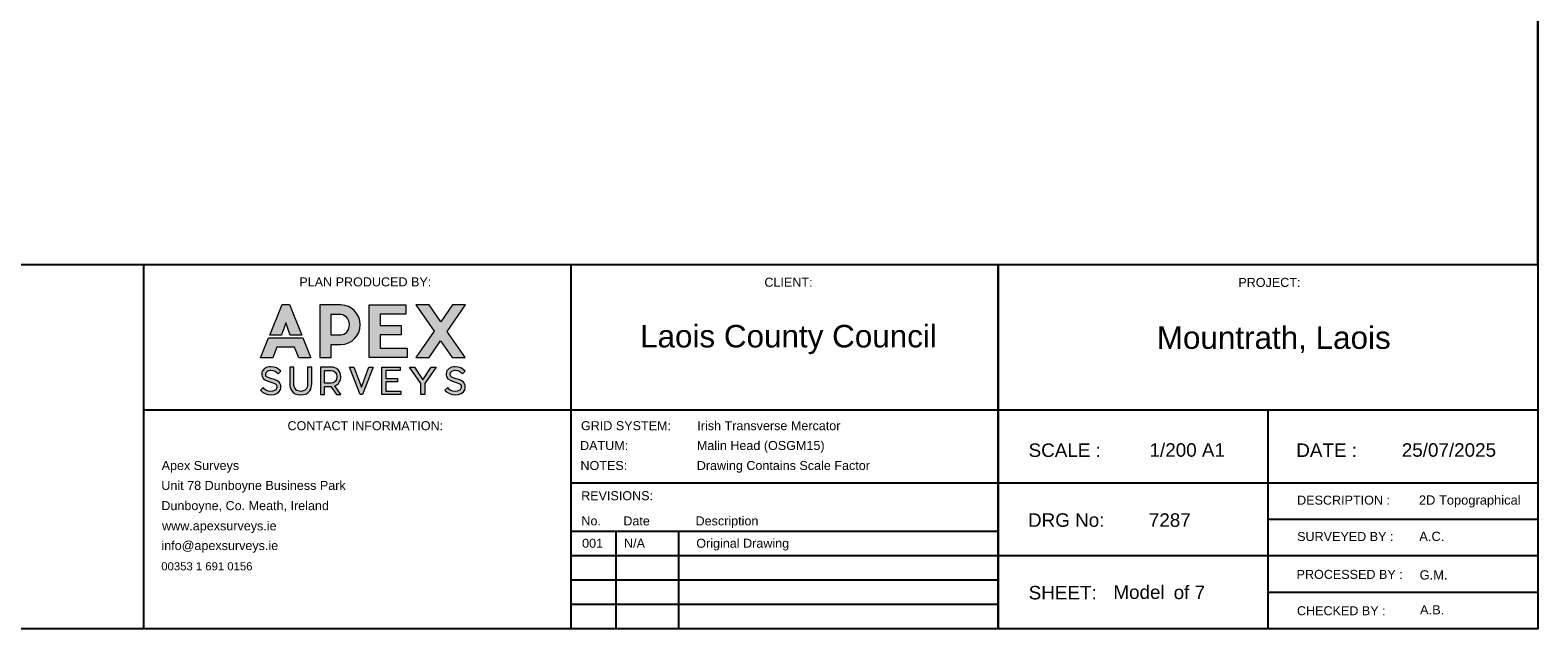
# Model space of a CAD drawing. Extents: x 635157 to 635442, y 694407 to 694910.
# Tile 14 of 104: x 635331 to 635398, y 694407 to 694434. Entities that reach past the tile are written whole.
import ezdxf
from ezdxf.enums import TextEntityAlignment as Align

# ---------------------------------------------------------------- set-up
doc = ezdxf.new("R2010")
doc.units = 0
doc.header["$MEASUREMENT"] = 0
doc.layers.add('APEX TITLE BLOCK', color=86, linetype='CONTINUOUS')
doc.layers.add('LAYOUTS', color=9, linetype='CONTINUOUS')
doc.styles.add('Arial', font='arial.ttf')

# ---------------------------------------------------------------- blocks, each defined once
blk = doc.blocks.new('Revisions5.4')
at = {"layer": 'APEX TITLE BLOCK', "color": 7, "style": 'Arial'}
for s, p in [('No.', (2.3, 1.39)), ('Date', (11.62, 1.39)), ('Description', (27.69, 1.39)), ('001', (2.46, -3.58)), ('N/A', (11.78, -3.58)), ('Original Drawing', (27.85, -3.58))]:
    blk.add_text(s, height=2, dxfattribs=at).set_placement(p)
blk = doc.blocks.new('TitleBlockInfo')
at = {"layer": 'APEX TITLE BLOCK', "color": 7, "style": 'Arial'}
for s, p in [('CLIENT:', (48.35, -3.97)), ('PROJECT:', (155.3, -4))]:
    blk.add_text(s, height=2, dxfattribs=at).set_placement(p, align=Align.MIDDLE)
for s, height, p in [('GRID SYSTEM:', 2, (2.2, -36.85)), ('Irish Transverse Mercator', 2, (28.08, -36.85)), ('DATUM:', 2, (2, -41.25)), ('Malin Head (OSGM15)', 2, (27.97, -41.25)), ('SCALE :', 3, (101.75, -42.8)), ('1/200 A1', 3, (128.64, -42.75)), ('DATE :', 3, (161.28, -42.8)), ('25/07/2025', 3, (184.74, -42.75)), ('Drawing Contains Scale Factor', 2, (27.96, -45.7)), ('NOTES:', 2, (2.09, -45.7)), ('REVISIONS:', 2, (2.24, -52.41)), ('DESCRIPTION :', 2, (161.47, -53.4)), ('2D Topographical', 2.0499, (188.56, -53.4)), ('DRG No:', 3, (101.62, -58.33)), ('7287', 3, (128.49, -58.33)), ('SURVEYED BY :', 2, (161.47, -61.48)), ('A.C.', 2.05, (188.64, -61.47)), ('PROCESSED BY :', 2, (161.35, -69.9)), ('G.M.', 2.05, (188.71, -70.04)), ('SHEET:', 3, (101.77, -74.46)), ('of 7', 3, (134.01, -74.4)), ('CHECKED BY :', 2, (161.43, -77.98)), ('A.B.', 2.05, (188.79, -77.81))]:
    blk.add_text(s, height=height, dxfattribs=at).set_placement(p)
at = {"layer": 'APEX TITLE BLOCK', "color": 7, "linetype": 'ByBlock', "char_height": 5, "attachment_point": 5, "style": 'Arial'}
for s, width, insert in [('Laois County Council', 75.6649, (48.35, -16.71)), (' Mountrath, Laois', 103.8823, (155.3, -16.74))]:
    blk.add_mtext_dynamic_manual_height_columns(s, width=width, gutter_width=1, heights=[0], dxfattribs=dict(at, insert=insert))
at = {"layer": 'APEX TITLE BLOCK', "color": 7, "insert": (132.02, -74.4), "char_height": 3, "attachment_point": 9, "style": 'Arial'}
blk.add_mtext('Model', dxfattribs=at)
blk = doc.blocks.new('TitleBlock')
at = {"layer": 'APEX TITLE BLOCK', "true_color": 0x0fa54c}
h = blk.add_hatch(color=114, dxfattribs=at)
h.dxf.hatch_style = 2
edge = h.paths.add_edge_path()
edge.add_spline(control_points=[(521.59, -15.7), (521.92, -14.85), (522.26, -13.77), (522.55, -12.99), (522.55, -12.99), (523.51, -15.7), (523.51, -15.7), (523.51, -15.7), (526.11, -15.7), (526.11, -15.7), (526.11, -15.7), (523.36, -8.95), (523.36, -8.95), (523.36, -8.95), (521.75, -8.95), (521.75, -8.95), (521.75, -8.95), (518.99, -15.7), (518.99, -15.7), (518.99, -15.7), (521.59, -15.7), (521.59, -15.7)], knot_values=[0, 0, 0, 0, 1, 1, 1, 2, 2, 2, 3, 3, 3, 4, 4, 4, 5, 5, 5, 6, 6, 6, 7, 7, 7, 7], degree=3, periodic=0)
at = {"layer": 'APEX TITLE BLOCK'}
h = blk.add_hatch(color=7, dxfattribs=at)
h.dxf.hatch_style = 2
edge = h.paths.add_edge_path()
edge.add_spline(control_points=[(534.83, -17.8), (534.83, -17.8), (532.63, -17.8), (532.63, -17.8), (532.63, -17.8), (532.63, -20.69), (532.63, -20.69), (532.63, -20.69), (530.13, -20.69), (530.13, -20.69), (530.13, -20.69), (530.13, -9.02), (530.13, -9.02), (530.13, -9.02), (534.83, -9.02), (534.83, -9.02), (537.2, -9.03), (539.11, -10.99), (539.11, -13.41), (539.11, -15.84), (537.2, -17.78), (534.83, -17.8)], knot_values=[0, 0, 0, 0, 1, 1, 1, 2, 2, 2, 3, 3, 3, 4, 4, 4, 5, 5, 5, 6, 6, 6, 7, 7, 7, 7], degree=3, periodic=0)
edge = h.paths.add_edge_path()
edge.add_spline(control_points=[(536.62, -13.41), (536.62, -12.15), (535.79, -11.09), (534.8, -11.09), (534.8, -11.09), (532.63, -11.09), (532.63, -11.09), (532.63, -11.09), (532.63, -15.73), (532.63, -15.73), (532.63, -15.73), (534.8, -15.73), (534.8, -15.73), (535.79, -15.73), (536.62, -14.68), (536.62, -13.41)], knot_values=[0, 0, 0, 0, 1, 1, 1, 2, 2, 2, 3, 3, 3, 4, 4, 4, 5, 5, 5, 5], degree=3, periodic=0)
h = blk.add_hatch(color=7, dxfattribs=at)
h.dxf.hatch_style = 2
h.paths.add_polyline_path([(549.52, -18.62), (549.52, -20.69), (541.09, -20.69), (541.09, -9.02), (549.24, -9.02), (549.24, -11.09), (543.58, -11.09), (543.58, -13.59), (548.22, -13.59), (548.22, -15.68), (543.58, -15.68), (543.58, -18.62)])
h = blk.add_hatch(color=7, dxfattribs=at)
h.dxf.hatch_style = 2
edge = h.paths.add_edge_path()
edge.add_spline(control_points=[(558.44, -14.89), (559.67, -16.66), (561.29, -18.95), (562.47, -20.69), (562.47, -20.69), (559.59, -20.69), (559.59, -20.69), (559.59, -20.69), (556.99, -16.97), (556.99, -16.97), (556.99, -16.97), (554.41, -20.69), (554.41, -20.69), (554.41, -20.69), (551.5, -20.69), (551.5, -20.69), (551.5, -20.69), (555.56, -14.87), (555.56, -14.87), (555.56, -14.87), (551.5, -9.02), (551.5, -9.02), (551.5, -9.02), (554.41, -9.02), (554.41, -9.02), (554.41, -9.02), (557.01, -12.75), (557.01, -12.75), (557.01, -12.75), (559.61, -9.02), (559.61, -9.02), (559.61, -9.02), (562.49, -9.02), (562.49, -9.02), (562.49, -9.02), (558.44, -14.89), (558.44, -14.89)], knot_values=[0, 0, 0, 0, 1, 1, 1, 2, 2, 2, 3, 3, 3, 4, 4, 4, 5, 5, 5, 6, 6, 6, 7, 7, 7, 8, 8, 8, 9, 9, 9, 10, 10, 10, 11, 11, 11, 12, 12, 12, 12], degree=3, periodic=0)
h = blk.add_hatch(color=7, dxfattribs=at)
h.dxf.hatch_style = 2
edge = h.paths.add_edge_path()
edge.add_spline(control_points=[(523.74, -16.29), (523.74, -16.29), (523.75, -16.29), (523.75, -16.29), (523.75, -16.29), (521.35, -16.29), (521.35, -16.29), (521.35, -16.29), (521.36, -16.29), (521.36, -16.29), (521.36, -16.29), (518.73, -16.29), (518.73, -16.29), (518.73, -16.29), (516.94, -20.76), (516.94, -20.76), (516.94, -20.76), (519.64, -20.76), (519.64, -20.76), (519.64, -20.76), (520.55, -18.39), (520.55, -18.39), (520.55, -18.39), (524.53, -18.39), (524.53, -18.39), (524.53, -18.39), (525.47, -20.76), (525.47, -20.76), (525.47, -20.76), (528.15, -20.76), (528.15, -20.76), (528.15, -20.76), (526.37, -16.29), (526.37, -16.29), (526.37, -16.29), (523.74, -16.29), (523.74, -16.29)], knot_values=[0, 0, 0, 0, 1, 1, 1, 2, 2, 2, 3, 3, 3, 4, 4, 4, 5, 5, 5, 6, 6, 6, 7, 7, 7, 8, 8, 8, 9, 9, 9, 10, 10, 10, 11, 11, 11, 12, 12, 12, 12], degree=3, periodic=0)
h = blk.add_hatch(color=7, dxfattribs=at)
h.dxf.hatch_style = 2
edge = h.paths.add_edge_path()
edge.add_spline(control_points=[(521.35, -27.87), (521.06, -28.56), (520.24, -29), (519.21, -29), (518.32, -29), (517.51, -28.61), (516.94, -27.99), (516.94, -27.99), (517.55, -27.39), (517.55, -27.39), (517.83, -27.9), (518.56, -28.25), (519.21, -28.25), (519.92, -28.25), (520.33, -27.98), (520.5, -27.58), (520.63, -27.28), (520.53, -26.95), (520.52, -26.94), (520.35, -26.47), (519.88, -26.36), (519.21, -26.16), (518.45, -25.93), (517.58, -25.74), (517.29, -24.94), (517.14, -24.53), (517.18, -24.05), (517.39, -23.66), (517.86, -22.76), (519.07, -22.74), (519.21, -22.74), (520.11, -22.74), (520.9, -23.13), (521.47, -23.75), (521.47, -23.75), (520.88, -24.35), (520.88, -24.35), (520.55, -23.86), (519.89, -23.49), (519.21, -23.49), (519.2, -23.49), (518.48, -23.49), (518.21, -24.01), (518.1, -24.21), (518.08, -24.48), (518.15, -24.69), (518.31, -25.14), (518.78, -25.25), (519.43, -25.44), (520.2, -25.68), (521.08, -25.86), (521.38, -26.68), (521.41, -26.74), (521.6, -27.29), (521.35, -27.87)], knot_values=[0, 0, 0, 0, 1, 1, 1, 2, 2, 2, 3, 3, 3, 4, 4, 4, 5, 5, 5, 6, 6, 6, 7, 7, 7, 8, 8, 8, 9, 9, 9, 10, 10, 10, 11, 11, 11, 12, 12, 12, 13, 13, 13, 14, 14, 14, 15, 15, 15, 16, 16, 16, 17, 17, 17, 18, 18, 18, 18], degree=3, periodic=0)
h = blk.add_hatch(color=7, dxfattribs=at)
h.dxf.hatch_style = 2
edge = h.paths.add_edge_path()
edge.add_spline(control_points=[(528.33, -22.81), (528.33, -22.81), (528.33, -26.53), (528.33, -26.53), (528.33, -27.51), (527.94, -29), (525.88, -29), (523.83, -29), (523.42, -27.51), (523.42, -26.53), (523.42, -26.53), (523.42, -22.81), (523.42, -22.81), (523.42, -22.81), (524.33, -22.81), (524.33, -22.81), (524.33, -22.81), (524.33, -26.53), (524.33, -26.53), (524.33, -26.89), (524.41, -28.25), (525.88, -28.25), (527.36, -28.25), (527.42, -26.89), (527.42, -26.53), (527.42, -26.53), (527.42, -22.81), (527.42, -22.81), (527.42, -22.81), (528.33, -22.81), (528.33, -22.81)], knot_values=[0, 0, 0, 0, 1, 1, 1, 2, 2, 2, 3, 3, 3, 4, 4, 4, 5, 5, 5, 6, 6, 6, 7, 7, 7, 8, 8, 8, 9, 9, 9, 10, 10, 10, 10], degree=3, periodic=0)
h = blk.add_hatch(color=7, dxfattribs=at)
h.dxf.hatch_style = 2
edge = h.paths.add_edge_path()
edge.add_spline(control_points=[(533.49, -26.98), (533.49, -26.98), (534.8, -28.92), (534.8, -28.92), (534.8, -28.92), (533.8, -28.92), (533.8, -28.92), (533.8, -28.92), (532.6, -27.15), (532.6, -27.15), (532.6, -27.15), (531.17, -27.15), (531.17, -27.15), (531.17, -27.15), (531.17, -28.92), (531.17, -28.92), (531.17, -28.92), (530.27, -28.92), (530.27, -28.92), (530.27, -28.92), (530.27, -27.15), (530.27, -27.15), (530.27, -27.15), (530.27, -26.4), (530.27, -26.4), (530.27, -26.4), (530.27, -23.56), (530.27, -23.56), (530.27, -23.56), (530.27, -22.81), (530.27, -22.81), (530.27, -22.81), (531.17, -22.81), (531.17, -22.81), (531.17, -22.81), (532.64, -22.81), (532.64, -22.81), (533.84, -22.82), (534.8, -23.75), (534.8, -24.98), (534.8, -25.91), (534.26, -26.66), (533.49, -26.98)], knot_values=[0, 0, 0, 0, 1, 1, 1, 2, 2, 2, 3, 3, 3, 4, 4, 4, 5, 5, 5, 6, 6, 6, 7, 7, 7, 8, 8, 8, 9, 9, 9, 10, 10, 10, 11, 11, 11, 12, 12, 12, 13, 13, 13, 14, 14, 14, 14], degree=3, periodic=0)
edge = h.paths.add_edge_path()
edge.add_spline(control_points=[(531.17, -26.4), (531.17, -26.4), (532.63, -26.4), (532.63, -26.4), (533.32, -26.4), (533.9, -25.81), (533.9, -24.98), (533.9, -24.15), (533.32, -23.56), (532.63, -23.56), (532.63, -23.56), (531.17, -23.56), (531.17, -23.56), (531.17, -23.56), (531.17, -26.4), (531.17, -26.4)], knot_values=[0, 0, 0, 0, 1, 1, 1, 2, 2, 2, 3, 3, 3, 4, 4, 4, 5, 5, 5, 5], degree=3, periodic=0)
h = blk.add_hatch(color=7, dxfattribs=at)
h.dxf.hatch_style = 2
h.paths.add_polyline_path([(539.1, -28.92), (536.74, -22.81), (537.71, -22.81), (539.36, -27.31), (541, -22.81), (541.97, -22.81), (539.61, -28.92)])
h = blk.add_hatch(color=7, dxfattribs=at)
h.dxf.hatch_style = 2
h.paths.add_polyline_path([(548.13, -28.17), (548.13, -28.92), (543.91, -28.92), (543.91, -22.81), (547.97, -22.81), (547.97, -23.56), (544.81, -23.56), (544.81, -25.37), (547.39, -25.37), (547.39, -26.13), (544.81, -26.13), (544.81, -28.17)])
h = blk.add_hatch(color=7, dxfattribs=at)
h.dxf.hatch_style = 2
h.paths.add_polyline_path([(556.01, -22.81), (553.49, -26.49), (553.49, -28.92), (552.59, -28.92), (552.59, -26.49), (550.07, -22.81), (551.17, -22.81), (553.04, -25.66), (554.91, -22.81)])
h = blk.add_hatch(color=7, dxfattribs=at)
h.dxf.hatch_style = 2
edge = h.paths.add_edge_path()
edge.add_spline(control_points=[(562.36, -27.87), (562.07, -28.56), (561.24, -29), (560.22, -29), (559.33, -29), (558.52, -28.61), (557.95, -27.99), (557.95, -27.99), (558.56, -27.39), (558.56, -27.39), (558.84, -27.9), (559.57, -28.25), (560.22, -28.25), (560.93, -28.25), (561.34, -27.98), (561.51, -27.58), (561.64, -27.28), (561.54, -26.95), (561.53, -26.94), (561.36, -26.47), (560.89, -26.36), (560.22, -26.16), (559.46, -25.93), (558.59, -25.74), (558.3, -24.94), (558.15, -24.53), (558.19, -24.05), (558.4, -23.66), (558.87, -22.76), (560.08, -22.74), (560.22, -22.74), (561.11, -22.74), (561.91, -23.13), (562.48, -23.75), (562.48, -23.75), (561.89, -24.35), (561.89, -24.35), (561.55, -23.86), (560.9, -23.49), (560.22, -23.49), (560.21, -23.49), (559.49, -23.49), (559.22, -24.01), (559.11, -24.21), (559.08, -24.48), (559.16, -24.69), (559.32, -25.14), (559.79, -25.25), (560.44, -25.44), (561.21, -25.68), (562.08, -25.86), (562.39, -26.68), (562.42, -26.74), (562.61, -27.29), (562.36, -27.87)], knot_values=[0, 0, 0, 0, 1, 1, 1, 2, 2, 2, 3, 3, 3, 4, 4, 4, 5, 5, 5, 6, 6, 6, 7, 7, 7, 8, 8, 8, 9, 9, 9, 10, 10, 10, 11, 11, 11, 12, 12, 12, 13, 13, 13, 14, 14, 14, 15, 15, 15, 16, 16, 16, 17, 17, 17, 18, 18, 18, 18], degree=3, periodic=0)
at = {"layer": 'APEX TITLE BLOCK', "color": 114, "true_color": 0x0fa54c}
for p, q in [((0, 0), (801, 0)), ((491, -81), (491, 0)), ((586, -81), (586, 0)), ((681, -81), (681, 0)), ((681, 0), (681, -81)), ((801, -32.4), (491, -32.4)), ((741, -81), (741, -32.4)), ((801, -48.6), (586, -48.6)), ((801, -56.73), (741, -56.73)), ((681, -59.4), (586, -59.4)), ((596, -81), (596, -59.4)), ((610, -81), (610, -59.4)), ((681, -64.8), (586, -64.8)), ((801, -64.8), (681, -64.8)), ((681, -70.2), (586, -70.2)), ((741, -72.87), (801, -72.87)), ((681, -75.6), (586, -75.6)), ((681, -81), (586, -81))]:
    blk.add_line(p, q, dxfattribs=at)
blk.add_lwpolyline([(801, 473), (801, -81), (0, -81), (0, 473)], close=True, dxfattribs=at)
at = {"layer": 'APEX TITLE BLOCK', "lineweight": 0}
for points in [[(549.52, -18.62), (549.52, -20.69), (541.09, -20.69), (541.09, -9.02), (549.24, -9.02), (549.24, -11.09), (543.58, -11.09), (543.58, -13.59), (548.22, -13.59), (548.22, -15.68), (543.58, -15.68), (543.58, -18.62), (549.52, -18.62)], [(539.1, -28.92), (536.74, -22.81), (537.71, -22.81), (539.36, -27.31), (541, -22.81), (541.97, -22.81), (539.61, -28.92), (539.1, -28.92)], [(548.13, -28.17), (548.13, -28.92), (543.91, -28.92), (543.91, -22.81), (547.97, -22.81), (547.97, -23.56), (544.81, -23.56), (544.81, -25.37), (547.39, -25.37), (547.39, -26.13), (544.81, -26.13), (544.81, -28.17), (548.13, -28.17)], [(556.01, -22.81), (553.49, -26.49), (553.49, -28.92), (552.59, -28.92), (552.59, -26.49), (550.07, -22.81), (551.17, -22.81), (553.04, -25.66), (554.91, -22.81), (556.01, -22.81)]]:
    blk.add_lwpolyline(points, dxfattribs=at)
for points, knots in [([(521.59, -15.7), (521.92, -14.85), (522.26, -13.77), (522.55, -12.99), (522.55, -12.99), (523.51, -15.7), (523.51, -15.7), (523.51, -15.7), (526.11, -15.7), (526.11, -15.7), (526.11, -15.7), (523.36, -8.95), (523.36, -8.95), (523.36, -8.95), (521.75, -8.95), (521.75, -8.95), (521.75, -8.95), (518.99, -15.7), (518.99, -15.7), (518.99, -15.7), (521.59, -15.7), (521.59, -15.7)], [0, 0, 0, 0, 1, 1, 1, 2, 2, 2, 3, 3, 3, 4, 4, 4, 5, 5, 5, 6, 6, 6, 7, 7, 7, 7]), ([(534.83, -17.8), (534.83, -17.8), (532.63, -17.8), (532.63, -17.8), (532.63, -17.8), (532.63, -20.69), (532.63, -20.69), (532.63, -20.69), (530.13, -20.69), (530.13, -20.69), (530.13, -20.69), (530.13, -9.02), (530.13, -9.02), (530.13, -9.02), (534.83, -9.02), (534.83, -9.02), (537.2, -9.03), (539.11, -10.99), (539.11, -13.41), (539.11, -15.84), (537.2, -17.78), (534.83, -17.8)], [0, 0, 0, 0, 1, 1, 1, 2, 2, 2, 3, 3, 3, 4, 4, 4, 5, 5, 5, 6, 6, 6, 7, 7, 7, 7]), ([(558.44, -14.89), (559.67, -16.66), (561.29, -18.95), (562.47, -20.69), (562.47, -20.69), (559.59, -20.69), (559.59, -20.69), (559.59, -20.69), (556.99, -16.97), (556.99, -16.97), (556.99, -16.97), (554.41, -20.69), (554.41, -20.69), (554.41, -20.69), (551.5, -20.69), (551.5, -20.69), (551.5, -20.69), (555.56, -14.87), (555.56, -14.87), (555.56, -14.87), (551.5, -9.02), (551.5, -9.02), (551.5, -9.02), (554.41, -9.02), (554.41, -9.02), (554.41, -9.02), (557.01, -12.75), (557.01, -12.75), (557.01, -12.75), (559.61, -9.02), (559.61, -9.02), (559.61, -9.02), (562.49, -9.02), (562.49, -9.02), (562.49, -9.02), (558.44, -14.89), (558.44, -14.89)], [0, 0, 0, 0, 1, 1, 1, 2, 2, 2, 3, 3, 3, 4, 4, 4, 5, 5, 5, 6, 6, 6, 7, 7, 7, 8, 8, 8, 9, 9, 9, 10, 10, 10, 11, 11, 11, 12, 12, 12, 12]), ([(536.62, -13.41), (536.62, -12.15), (535.79, -11.09), (534.8, -11.09), (534.8, -11.09), (532.63, -11.09), (532.63, -11.09), (532.63, -11.09), (532.63, -15.73), (532.63, -15.73), (532.63, -15.73), (534.8, -15.73), (534.8, -15.73), (535.79, -15.73), (536.62, -14.68), (536.62, -13.41)], [0, 0, 0, 0, 1, 1, 1, 2, 2, 2, 3, 3, 3, 4, 4, 4, 5, 5, 5, 5]), ([(523.74, -16.29), (523.74, -16.29), (523.75, -16.29), (523.75, -16.29), (523.75, -16.29), (521.35, -16.29), (521.35, -16.29), (521.35, -16.29), (521.36, -16.29), (521.36, -16.29), (521.36, -16.29), (518.73, -16.29), (518.73, -16.29), (518.73, -16.29), (516.94, -20.76), (516.94, -20.76), (516.94, -20.76), (519.64, -20.76), (519.64, -20.76), (519.64, -20.76), (520.55, -18.39), (520.55, -18.39), (520.55, -18.39), (524.53, -18.39), (524.53, -18.39), (524.53, -18.39), (525.47, -20.76), (525.47, -20.76), (525.47, -20.76), (528.15, -20.76), (528.15, -20.76), (528.15, -20.76), (526.37, -16.29), (526.37, -16.29), (526.37, -16.29), (523.74, -16.29), (523.74, -16.29)], [0, 0, 0, 0, 1, 1, 1, 2, 2, 2, 3, 3, 3, 4, 4, 4, 5, 5, 5, 6, 6, 6, 7, 7, 7, 8, 8, 8, 9, 9, 9, 10, 10, 10, 11, 11, 11, 12, 12, 12, 12]), ([(521.35, -27.87), (521.06, -28.56), (520.24, -29), (519.21, -29), (518.32, -29), (517.51, -28.61), (516.94, -27.99), (516.94, -27.99), (517.55, -27.39), (517.55, -27.39), (517.83, -27.9), (518.56, -28.25), (519.21, -28.25), (519.92, -28.25), (520.33, -27.98), (520.5, -27.58), (520.63, -27.28), (520.53, -26.95), (520.52, -26.94), (520.35, -26.47), (519.88, -26.36), (519.21, -26.16), (518.45, -25.93), (517.58, -25.74), (517.29, -24.94), (517.14, -24.53), (517.18, -24.05), (517.39, -23.66), (517.86, -22.76), (519.07, -22.74), (519.21, -22.74), (520.11, -22.74), (520.9, -23.13), (521.47, -23.75), (521.47, -23.75), (520.88, -24.35), (520.88, -24.35), (520.55, -23.86), (519.89, -23.49), (519.21, -23.49), (519.2, -23.49), (518.48, -23.49), (518.21, -24.01), (518.1, -24.21), (518.08, -24.48), (518.15, -24.69), (518.31, -25.14), (518.78, -25.25), (519.43, -25.44), (520.2, -25.68), (521.08, -25.86), (521.38, -26.68), (521.41, -26.74), (521.6, -27.29), (521.35, -27.87)], [0, 0, 0, 0, 1, 1, 1, 2, 2, 2, 3, 3, 3, 4, 4, 4, 5, 5, 5, 6, 6, 6, 7, 7, 7, 8, 8, 8, 9, 9, 9, 10, 10, 10, 11, 11, 11, 12, 12, 12, 13, 13, 13, 14, 14, 14, 15, 15, 15, 16, 16, 16, 17, 17, 17, 18, 18, 18, 18]), ([(528.33, -22.81), (528.33, -22.81), (528.33, -26.53), (528.33, -26.53), (528.33, -27.51), (527.94, -29), (525.88, -29), (523.83, -29), (523.42, -27.51), (523.42, -26.53), (523.42, -26.53), (523.42, -22.81), (523.42, -22.81), (523.42, -22.81), (524.33, -22.81), (524.33, -22.81), (524.33, -22.81), (524.33, -26.53), (524.33, -26.53), (524.33, -26.89), (524.41, -28.25), (525.88, -28.25), (527.36, -28.25), (527.42, -26.89), (527.42, -26.53), (527.42, -26.53), (527.42, -22.81), (527.42, -22.81), (527.42, -22.81), (528.33, -22.81), (528.33, -22.81)], [0, 0, 0, 0, 1, 1, 1, 2, 2, 2, 3, 3, 3, 4, 4, 4, 5, 5, 5, 6, 6, 6, 7, 7, 7, 8, 8, 8, 9, 9, 9, 10, 10, 10, 10]), ([(533.49, -26.98), (533.49, -26.98), (534.8, -28.92), (534.8, -28.92), (534.8, -28.92), (533.8, -28.92), (533.8, -28.92), (533.8, -28.92), (532.6, -27.15), (532.6, -27.15), (532.6, -27.15), (531.17, -27.15), (531.17, -27.15), (531.17, -27.15), (531.17, -28.92), (531.17, -28.92), (531.17, -28.92), (530.27, -28.92), (530.27, -28.92), (530.27, -28.92), (530.27, -27.15), (530.27, -27.15), (530.27, -27.15), (530.27, -26.4), (530.27, -26.4), (530.27, -26.4), (530.27, -23.56), (530.27, -23.56), (530.27, -23.56), (530.27, -22.81), (530.27, -22.81), (530.27, -22.81), (531.17, -22.81), (531.17, -22.81), (531.17, -22.81), (532.64, -22.81), (532.64, -22.81), (533.84, -22.82), (534.8, -23.75), (534.8, -24.98), (534.8, -25.91), (534.26, -26.66), (533.49, -26.98)], [0, 0, 0, 0, 1, 1, 1, 2, 2, 2, 3, 3, 3, 4, 4, 4, 5, 5, 5, 6, 6, 6, 7, 7, 7, 8, 8, 8, 9, 9, 9, 10, 10, 10, 11, 11, 11, 12, 12, 12, 13, 13, 13, 14, 14, 14, 14]), ([(562.36, -27.87), (562.07, -28.56), (561.24, -29), (560.22, -29), (559.33, -29), (558.52, -28.61), (557.95, -27.99), (557.95, -27.99), (558.56, -27.39), (558.56, -27.39), (558.84, -27.9), (559.57, -28.25), (560.22, -28.25), (560.93, -28.25), (561.34, -27.98), (561.51, -27.58), (561.64, -27.28), (561.54, -26.95), (561.53, -26.94), (561.36, -26.47), (560.89, -26.36), (560.22, -26.16), (559.46, -25.93), (558.59, -25.74), (558.3, -24.94), (558.15, -24.53), (558.19, -24.05), (558.4, -23.66), (558.87, -22.76), (560.08, -22.74), (560.22, -22.74), (561.11, -22.74), (561.91, -23.13), (562.48, -23.75), (562.48, -23.75), (561.89, -24.35), (561.89, -24.35), (561.55, -23.86), (560.9, -23.49), (560.22, -23.49), (560.21, -23.49), (559.49, -23.49), (559.22, -24.01), (559.11, -24.21), (559.08, -24.48), (559.16, -24.69), (559.32, -25.14), (559.79, -25.25), (560.44, -25.44), (561.21, -25.68), (562.08, -25.86), (562.39, -26.68), (562.42, -26.74), (562.61, -27.29), (562.36, -27.87)], [0, 0, 0, 0, 1, 1, 1, 2, 2, 2, 3, 3, 3, 4, 4, 4, 5, 5, 5, 6, 6, 6, 7, 7, 7, 8, 8, 8, 9, 9, 9, 10, 10, 10, 11, 11, 11, 12, 12, 12, 13, 13, 13, 14, 14, 14, 15, 15, 15, 16, 16, 16, 17, 17, 17, 18, 18, 18, 18]), ([(531.17, -26.4), (531.17, -26.4), (532.63, -26.4), (532.63, -26.4), (533.32, -26.4), (533.9, -25.81), (533.9, -24.98), (533.9, -24.15), (533.32, -23.56), (532.63, -23.56), (532.63, -23.56), (531.17, -23.56), (531.17, -23.56), (531.17, -23.56), (531.17, -26.4), (531.17, -26.4)], [0, 0, 0, 0, 1, 1, 1, 2, 2, 2, 3, 3, 3, 4, 4, 4, 5, 5, 5, 5])]:
    blk.add_open_spline(points, degree=3, knots=knots, dxfattribs=at)
at = {"layer": 'APEX TITLE BLOCK', "linetype": 'ByBlock'}
for name, p in [('TitleBlockInfo', (586, 0)), ('Revisions5.4', (586, -59.4))]:
    blk.add_blockref(name, p, dxfattribs=at)
at = {"layer": 'APEX TITLE BLOCK', "color": 7, "style": 'Arial'}
for s, p in [('PLAN PRODUCED BY:', (540.24, -3.89)), ('CONTACT INFORMATION:', (540.24, -35.85))]:
    blk.add_text(s, height=2, dxfattribs=at).set_placement(p, align=Align.MIDDLE)
for s, height, p in [('Apex Surveys', 2, (494.95, -45.7)), ('Unit 78 Dunboyne Business Park', 2, (494.88, -50.12)), ('Dunboyne, Co. Meath, Ireland', 2, (494.88, -54.62)), ('www.apexsurveys.ie', 2, (495.05, -59.11)), ('info@apexsurveys.ie', 2, (494.9, -63.49)), ('00353 1 691 0156', 1.8, (494.87, -68))]:
    blk.add_text(s, height=height, dxfattribs=at).set_placement(p)

msp = doc.modelspace()

# ---------------------------------------------------------------- linework, layer by layer
at = {"layer": 'LAYOUTS', "linetype": 'ByBlock'}
msp.add_lwpolyline([(635238.208, 694423.253), (635398.408, 694423.253), (635398.408, 694517.853), (635238.208, 694517.853)], close=True, dxfattribs=at)
msp.add_lwpolyline([(635238.208, 694423.253), (635398.408, 694423.253), (635398.408, 694517.853), (635238.208, 694517.853)], close=True, dxfattribs=at)

# ---------------------------------------------------------------- block references
at = {"layer": 'APEX TITLE BLOCK', "color": 7, "linetype": 'ByBlock', "xscale": 0.2, "yscale": 0.2, "zscale": 0.2}
msp.add_blockref('TitleBlock', (635238.208, 694423.253), dxfattribs=at)

doc.saveas('drawing.dxf')
